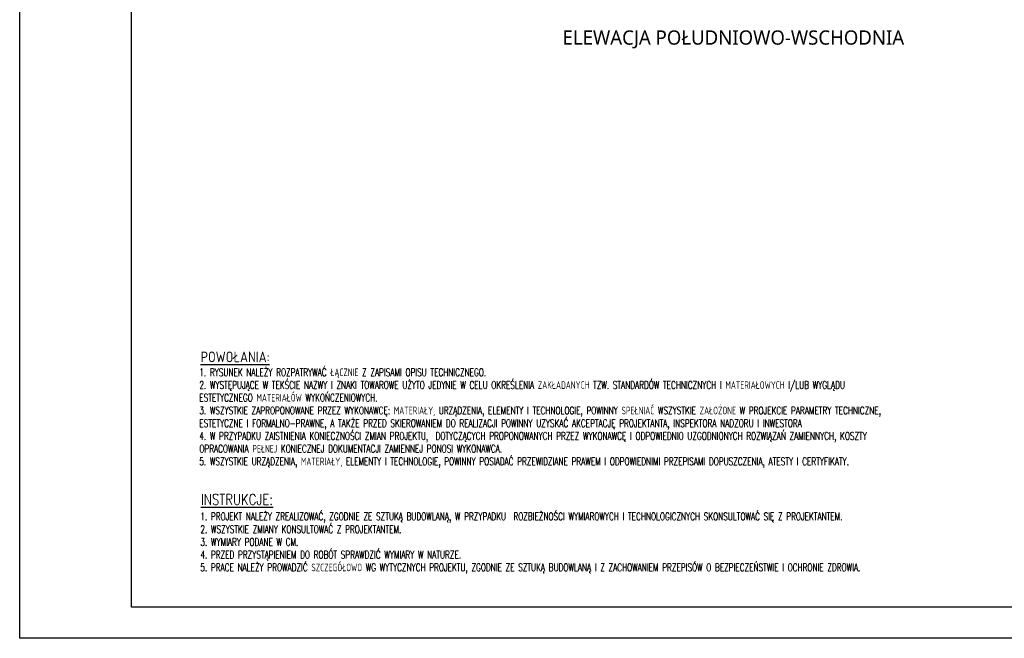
# Model space of a CAD drawing. Header units: millimetres. Extents: x 31969 to 285678, y -69766 to -1123.
# Tile 118 of 161: x 152120 to 154323, y -14115 to -12730. Entities that reach past the tile are written whole.
import ezdxf

# ---------------------------------------------------------------- set-up
doc = ezdxf.new("R2010")
doc.units = ezdxf.units.MM
doc.linetypes.add('ACAD_ISO02W100', pattern=[15, 12, -3])
for name, color, linetype in [('a-opis 1', 3, 'Continuous'), ('a-opis 2', 1, 'Continuous'), ('a-ramka', 7, 'Continuous')]:
    doc.layers.add(name, color=color, linetype=linetype)
doc.styles.add('IREK', font='simplex.shx', dxfattribs={"width": 0.8})
doc.styles.add('PRZEKRÓJ2', font='l_10646.ttf')
doc.styles.add('RS01507', font='romans.shx', dxfattribs={"width": 0.7, "height": 0.15})

msp = doc.modelspace()

# ---------------------------------------------------------------- linework, layer by layer
at = {"layer": 'a-ramka', "ltscale": 0.5}
for points in [[(156320.27, -14115.18), (152120.27, -14115.18), (152120.27, -11145.18), (156320.27, -11145.18)], [(152370.27, -11215.18), (156250.27, -11215.18), (156250.27, -14045.18), (152370.27, -14045.18)]]:
    msp.add_lwpolyline(points, close=True, dxfattribs=at)

# ---------------------------------------------------------------- texts
at = {"layer": 'a-opis 1', "ltscale": 0.5, "style": 'PRZEKRÓJ2'}
msp.add_text('ELEWACJA POŁUDNIOWO-WSCHODNIA', height=31.9008, dxfattribs=at).set_placement((153334.95, -12786.41))
at = {"layer": 'a-opis 1', "ltscale": 40, "char_height": 17.10272, "attachment_point": 1, "style": 'RS01507'}
for s, insert, width in [('1. RYSUNEK NALEŻY ROZPATRYWAĆ ŁĄCZNIE Z ZAPISAMI OPISU TECHNICZNEGO.\\P2. WYSTĘPUJĄCE W TEKŚCIE NAZWY I ZNAKI TOWAROWE UŻYTO JEDYNIE W CELU OKREŚLENIA ZAKŁADANYCH TZW. STANDARDÓW TECHNICZNYCH I MATERIAŁOWYCH I/LUB WYGLĄDU ESTETYCZNEGO MATERIAŁÓW WYKOŃCZENIOWYCH.\\P3. WSZYSTKIE ZAPROPONOWANE PRZEZ WYKONAWCĘ: MATERIAŁY, URZĄDZENIA, ELEMENTY I TECHNOLOGIE, POWINNY SPEŁNIAĆ WSZYSTKIE ZAŁOŻONE W PROJEKCIE PARAMETRY TECHNICZNE, ESTETYCZNE I FORMALNO-PRAWNE, A TAKŻE PRZED SKIEROWANIEM DO REALIZACJI POWINNY UZYSKAĆ AKCEPTACJĘ PROJEKTANTA, INSPEKTORA NADZORU I INWESTORA\\P4. W PRZYPADKU ZAISTNIENIA KONIECZNOŚCI ZMIAN PROJEKTU,  DOTYCZĄCYCH PROPONOWANYCH PRZEZ WYKONAWCĘ I ODPOWIEDNIO UZGODNIONYCH ROZWIĄZAŃ ZAMIENNYCH, KOSZTY  OPRACOWANIA PEŁNEJ KONIECZNEJ DOKUMENTACJI ZAMIENNEJ PONOSI WYKONAWCA.\\P5. WSZYSTKIE URZĄDZENIA, MATERIAŁY, ELEMENTY I TECHNOLOGIE, POWINNY POSIADAĆ PRZEWIDZIANE PRAWEM I ODPOWIEDNIMI PRZEPISAMI DOPUSZCZENIA, ATESTY I CERTYFIKATY.', (152522.25, -13511.18), 1688.6407), ('1. PROJEKT NALEŻY ZREALIZOWAĆ, ZGODNIE ZE SZTUKĄ BUDOWLANĄ, W PRZYPADKU  ROZBIEŻNOŚCI WYMIAROWYCH I TECHNOLOGICZNYCH SKONSULTOWAĆ SIĘ Z PROJEKTANTEM. \\P2. WSZYSTKIE ZMIANY KONSULTOWAĆ Z PROJEKTANTEM.\\P3. WYMIARY PODANE W CM.\\P4. PRZED PRZYSTĄPIENIEM DO ROBÓT SPRAWDZIĆ WYMIARY W NATURZE.\\P5. PRACE NALEŻY PROWADZIĆ SZCZEGÓŁOWO WG WYTYCZNYCH PROJEKTU, ZGODNIE ZE SZTUKĄ BUDOWLANĄ I Z ZACHOWANIEM PRZEPISÓW O BEZPIECZEŃSTWIE I OCHRONIE ZDROWIA.\\P{\\C14;   }', (152524.6, -13833.93), 1825.5351)]:
    msp.add_mtext(s, dxfattribs=dict(at, insert=insert, width=width))
at = {"layer": 'a-opis 2', "linetype": 'ACAD_ISO02W100', "ltscale": 0.5, "char_height": 24.007, "width": 295.3757, "attachment_point": 1, "style": 'IREK'}
for s, insert in [('{\\LPOWOŁANIA:}', (152525.18, -13473.21)), ('{\\LINSTRUKCJE:}', (152525.75, -13792.45))]:
    msp.add_mtext(s, dxfattribs=dict(at, insert=insert))

doc.saveas('drawing.dxf')
